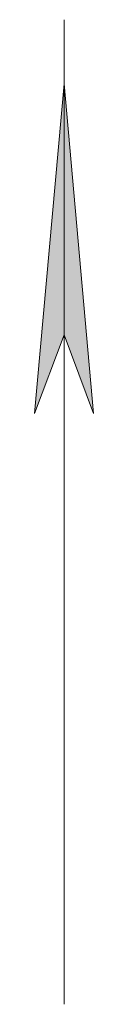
# Model space of a CAD drawing. Header units: metres. Extents: x 3521221 to 3521364, y 5943318 to 5943439.
# Tile 9 of 15: x 3521363.599 to 3521364.499, y 5943318.29 to 5943333.29. Entities that reach past the tile are written whole.
import ezdxf

# ---------------------------------------------------------------- set-up
doc = ezdxf.new("R2010")
doc.units = ezdxf.units.M
doc.layers.add('Nordpfeil', color=7, linetype='Continuous', lineweight=9)

msp = doc.modelspace()

# ---------------------------------------------------------------- hatches: boundary and pattern name
at = {"layer": 'Nordpfeil'}
msp.add_hatch(color=253, dxfattribs=at).paths.add_polyline_path([(3521364.049, 5943328.49), (3521364.499, 5943327.29), (3521364.049, 5943332.315), (3521363.599, 5943327.29)])

# ---------------------------------------------------------------- linework, layer by layer
at = {"layer": 'Nordpfeil', "color": 253}
for p, q in [((3521364.049, 5943318.29), (3521364.049, 5943333.29)), ((3521363.599, 5943327.29), (3521364.049, 5943332.315)), ((3521364.049, 5943332.315), (3521364.499, 5943327.29)), ((3521364.049, 5943328.49), (3521363.599, 5943327.29)), ((3521364.499, 5943327.29), (3521364.049, 5943328.49))]:
    msp.add_line(p, q, dxfattribs=at)

doc.saveas('drawing.dxf')
